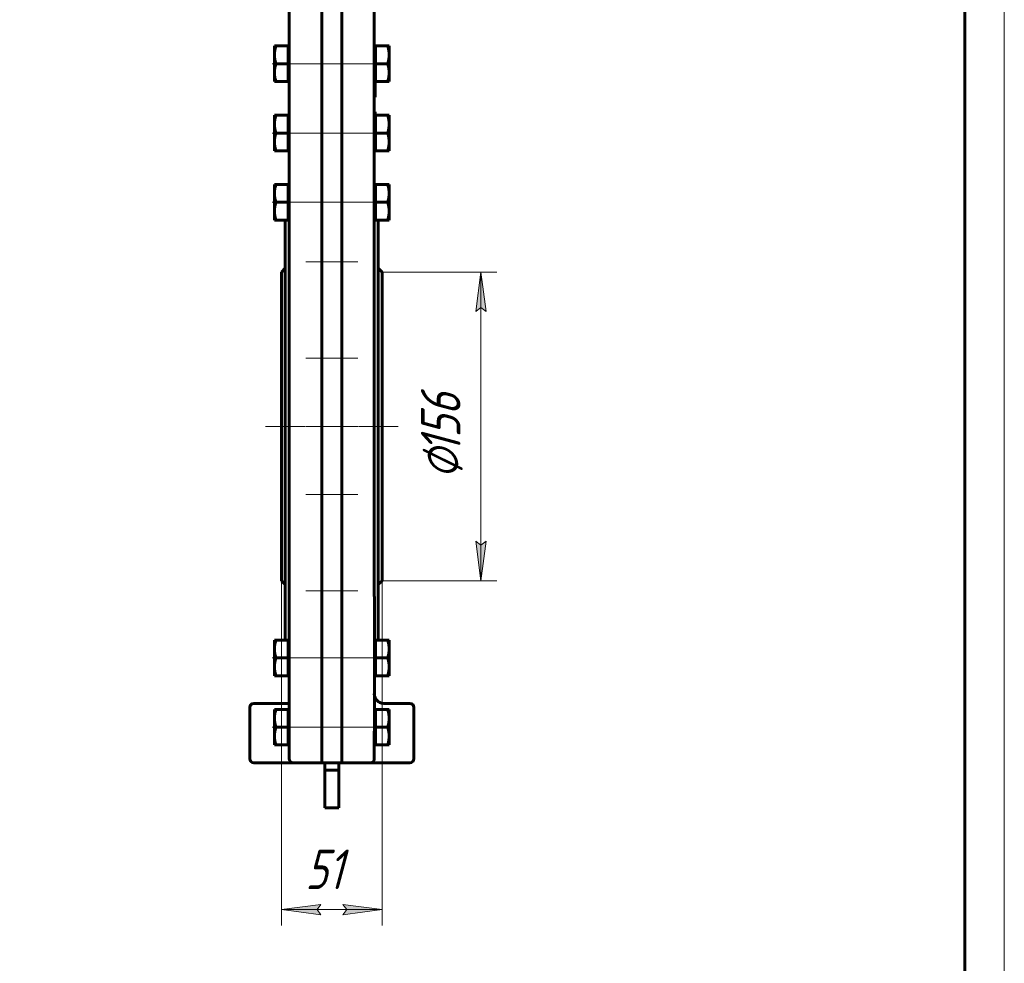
# Model space of a CAD drawing. Header units: millimetres. Extents: x 0 to 297, y 0 to 427.
# Tile 5 of 7: x 173 to 297, y 94 to 214. Entities that reach past the tile are written whole.
import ezdxf

# ---------------------------------------------------------------- set-up
doc = ezdxf.new("R2010")
doc.units = ezdxf.units.MM
for name, pattern in [('K5LT_AXLED', [12, 7.5, -1.5, 1.5, -1.5]), ('K5LT_BASIC', [0]), ('K5LT_THIN', [0])]:
    doc.linetypes.add(name, pattern=pattern)
doc.layers.add('Системный слой', color=7, linetype='Continuous')
doc.layers.add('Системный слой (1)', color=7, linetype='Continuous', true_color=0x6c6c6c)
doc.styles.add('KDIMTEXTSTYLE', font='txt', dxfattribs={"width": 0.96, "oblique": 15, "height": 5})
doc.styles.add('KTEXTSTYLE', font='txt', dxfattribs={"width": 0.96, "height": 5})
doc.dimstyles.new('KDIMSTYLE (0.25)', dxfattribs={"dimtxt": 5, "dimasz": 1, "dimexe": 2, "dimexo": 0, "dimgap": 1, "dimtad": 1, "dimlfac": 4, "dimtxsty": 'KDIMTEXTSTYLE', "dimsah": 1, "dimcen": 0, "dimdle": 1, "dimadec": 0, "dimazin": 0, "dimtfac": 0.667, "dimtmove": 0, "dimatfit": 3, "dimfxl": 1, "dimtvp": 1, "dimtolj": 1, "dimtzin": 0, "dimarcsym": 0})

# ---------------------------------------------------------------- blocks, each defined once
blk = doc.blocks.new('D2')
at = {"layer": 'Системный слой (1)'}
for points in [[(124.51, 171.52), (128.28, 174.87), (123.77, 172.61), (124.56, 172.35)], [(91.02, 149.64), (95.53, 151.9), (94.74, 152.17), (94.79, 152.99)]]:
    blk.add_hatch(color=7, dxfattribs=at).paths.add_polyline_path(points)
at = {"layer": 'Системный слой (1)', "color": 7, "linetype": 'K5LT_THIN', "lineweight": 18}
for p, q in [((128.28, 174.87), (91.02, 149.64)), ((123.77, 172.61), (128.28, 174.87)), ((128.28, 174.87), (124.51, 171.52)), ((124.56, 172.35), (123.77, 172.61)), ((124.51, 171.52), (124.56, 172.35)), ((91.02, 149.64), (94.79, 152.99)), ((95.53, 151.9), (91.02, 149.64)), ((94.79, 152.99), (94.74, 152.17)), ((94.74, 152.17), (95.53, 151.9)), ((91.02, 149.64), (65.33, 132.26)), ((65.33, 132.26), (47.74, 132.26))]:
    blk.add_line(p, q, dxfattribs=at)
blk.add_wipeout([(49.74, 133.26), (49.74, 140.64), (62.79, 140.64), (62.79, 133.26)]).dxf.layer = 'Системный слой (1)'
at = {"layer": 'Системный слой (1)', "color": 7, "char_height": 5, "attachment_point": 1, "style": 'KTEXTSTYLE'}
for s, insert in [('\\fArial|b0|c204|p34;\\H5.0;\\W1.000;\\Q15;\\fGOST Type AU|b0|i0|c204|p34;\\Q15;\\W0.960;⌀', (49.74, 139.84)), ('\\fArial|b0|c204|p34;\\H5.0;\\W1.000;\\Q15;\\fGOST Type AU|b0|i0|c204|p34;\\Q15;\\W0.960;180', (53.04, 139.84))]:
    blk.add_mtext(s, dxfattribs=dict(at, insert=insert))
blk = doc.blocks.new('KDIMARROW_01')
at = {"layer": 'Системный слой'}
blk.add_hatch(color=0, dxfattribs=at).paths.add_polyline_path([(-5, -0.66), (0, 0), (-5, 0.66), (-4.5, 0)])
at = {"layer": 'Системный слой', "color": 0, "linetype": 'K5LT_THIN', "lineweight": 18}
for p, q in [((-4.5, 0), (-5, 0.66)), ((-5, 0.66), (0, 0)), ((0, 0), (-5, -0.66)), ((-5, -0.66), (-4.5, 0))]:
    blk.add_line(p, q, dxfattribs=at)
at = {"layer": 'Системный слой (1)', "color": 0, "linetype": 'K5LT_THIN', "lineweight": 18}
blk.add_line((109.65, 162.26), (109.4, 162.26), dxfattribs=at)
blk = doc.blocks.new('D3')
at = {"layer": 'Системный слой (1)'}
for points in [[(91.97, 176.19), (87.57, 178.64), (91.19, 175.14), (91.18, 175.96)], [(131.74, 145.87), (128.11, 149.38), (128.12, 148.55), (127.33, 148.32)]]:
    blk.add_hatch(color=7, dxfattribs=at).paths.add_polyline_path(points)
at = {"layer": 'Системный слой (1)', "color": 7, "linetype": 'K5LT_THIN', "lineweight": 18}
for p, q in [((87.57, 178.64), (91.97, 176.19)), ((91.19, 175.14), (87.57, 178.64)), ((87.57, 178.64), (131.74, 145.87)), ((91.97, 176.19), (91.18, 175.96)), ((91.18, 175.96), (91.19, 175.14)), ((128.12, 148.55), (128.11, 149.38)), ((128.11, 149.38), (131.74, 145.87)), ((127.33, 148.32), (128.12, 148.55)), ((131.74, 145.87), (127.33, 148.32)), ((131.74, 145.87), (151.36, 131.31)), ((151.36, 131.31), (170.01, 131.31))]:
    blk.add_line(p, q, dxfattribs=at)
blk.add_wipeout([(153.36, 132.31), (153.36, 139.69), (167.42, 139.69), (167.42, 132.31)]).dxf.layer = 'Системный слой (1)'
at = {"layer": 'Системный слой (1)', "color": 7, "char_height": 5, "attachment_point": 1, "style": 'KTEXTSTYLE'}
for s, insert in [('\\fArial|b0|c204|p34;\\H5.0;\\W1.000;\\Q15;\\fGOST Type AU|b0|i0|c204|p34;\\Q15;\\W0.960;⌀', (153.36, 138.9)), ('\\fArial|b0|c204|p34;\\H5.0;\\W1.000;\\Q15;\\fGOST Type AU|b0|i0|c204|p34;\\Q15;\\W0.960;220', (156.66, 138.9))]:
    blk.add_mtext(s, dxfattribs=dict(at, insert=insert))
blk = doc.blocks.new('U47')
at = {"layer": 'Системный слой (1)', "color": 150, "linetype": 'K5LT_BASIC', "lineweight": 60, "true_color": 0x0080ff}
for p, q in [((217.38, 126.76), (217.38, 140.76)), ((217.38, 123.76), (217.38, 126.76))]:
    blk.add_line(p, q, dxfattribs=at)
blk = doc.blocks.new('U48')
at = {"layer": 'Системный слой (1)', "color": 150, "linetype": 'K5LT_BASIC', "lineweight": 60, "true_color": 0x0080ff}
for p, q in [((217.72, 127.61), (217.68, 127.65)), ((217.76, 127.57), (217.72, 127.61)), ((217.81, 127.53), (217.76, 127.57))]:
    blk.add_line(p, q, dxfattribs=at)
blk = doc.blocks.new('D6')
at = {"layer": 'Системный слой (1)', "color": 7, "linetype": 'K5LT_THIN', "lineweight": 18}
for p, q in [((205.63, 142.76), (205.63, 99.2)), ((218.38, 142.76), (218.38, 99.2)), ((210.63, 100.54), (205.63, 101.2)), ((205.63, 101.2), (218.38, 101.2)), ((210.13, 101.2), (210.63, 100.54)), ((218.38, 101.2), (213.38, 100.54)), ((213.38, 100.54), (213.88, 101.2))]:
    blk.add_line(p, q, dxfattribs=at)
blk.add_wipeout([(208.64, 102.2), (208.64, 109.58), (215.09, 109.58), (215.09, 102.2)]).dxf.layer = 'Системный слой (1)'
at = {"layer": 'Системный слой (1)'}
for points in [[(210.63, 100.54), (210.13, 101.2), (210.63, 101.86), (205.63, 101.2)], [(218.38, 101.2), (213.38, 101.86), (213.88, 101.2), (213.38, 100.54)]]:
    blk.add_hatch(color=7, dxfattribs=at).paths.add_polyline_path(points)
at = {"layer": 'Системный слой (1)', "color": 7, "linetype": 'K5LT_THIN', "lineweight": 18}
for p, q in [((205.63, 101.2), (210.63, 101.86)), ((210.63, 101.86), (210.13, 101.2)), ((213.88, 101.2), (213.38, 101.86)), ((213.38, 101.86), (218.38, 101.2))]:
    blk.add_line(p, q, dxfattribs=at)
at = {"layer": 'Системный слой (1)', "color": 7, "insert": (208.64, 108.79), "char_height": 5, "attachment_point": 1, "style": 'KTEXTSTYLE'}
blk.add_mtext('\\fArial|b0|c204|p34;\\H5.0;\\W1.000;\\Q15;\\fGOST Type AU|b0|i0|c204|p34;\\Q15;\\W0.960;51', dxfattribs=at)
blk = doc.blocks.new('D7')
at = {"layer": 'Системный слой (1)'}
for points in [[(231.51, 176.76), (230.85, 181.76), (230.19, 176.76), (230.85, 177.26)], [(230.85, 142.76), (231.51, 147.76), (230.85, 147.26), (230.19, 147.76)]]:
    blk.add_hatch(color=7, dxfattribs=at).paths.add_polyline_path(points)
at = {"layer": 'Системный слой (1)', "color": 7, "linetype": 'K5LT_THIN', "lineweight": 18}
for p, q in [((218.38, 181.76), (232.85, 181.76)), ((230.19, 176.76), (230.85, 181.76)), ((230.85, 181.76), (231.51, 176.76)), ((230.85, 181.76), (230.85, 142.76)), ((230.85, 177.26), (230.19, 176.76)), ((231.51, 176.76), (230.85, 177.26)), ((230.85, 142.76), (230.19, 147.76)), ((230.19, 147.76), (230.85, 147.26)), ((230.85, 147.26), (231.51, 147.76)), ((231.51, 147.76), (230.85, 142.76)), ((218.38, 142.76), (232.85, 142.76))]:
    blk.add_line(p, q, dxfattribs=at)
blk.add_wipeout([(229.85, 155.59), (222.47, 155.59), (222.47, 168.39), (229.85, 168.39)]).dxf.layer = 'Системный слой (1)'
at = {"layer": 'Системный слой (1)', "color": 7, "char_height": 5, "attachment_point": 1, "rotation": 90, "style": 'KTEXTSTYLE'}
for s, insert in [('\\fArial|b0|c204|p34;\\H5.0;\\W1.000;\\Q15;\\fGOST Type AU|b0|i0|c204|p34;\\Q15;\\W0.960;156', (223.26, 158.9)), ('\\fArial|b0|c204|p34;\\H5.0;\\W1.000;\\Q15;\\fGOST Type AU|b0|i0|c204|p34;\\Q15;\\W0.960;⌀', (223.26, 155.59))]:
    blk.add_mtext(s, dxfattribs=dict(at, insert=insert))
blk = doc.blocks.new('U49')
at = {"color": 7, "linetype": 'K5LT_THIN', "lineweight": 18}
blk.add_line((297, 420), (297, 0), dxfattribs=at)
at = {"color": 150, "linetype": 'K5LT_BASIC', "lineweight": 60, "true_color": 0x0080ff}
blk.add_line((292, 415), (292, 5), dxfattribs=at)

msp = doc.modelspace()

# ---------------------------------------------------------------- linework, layer by layer
at = {"layer": 'Системный слой (1)', "color": 150, "linetype": 'K5LT_BASIC', "lineweight": 60, "true_color": 0x0080ff}
for p, q in [((206.6252, 220.1319), (206.6252, 184.3819)), ((210.7252, 220.1319), (210.7252, 184.3819)), ((210.7502, 184.3819), (210.7502, 220.1319)), ((213.2502, 220.1319), (213.2502, 184.3819)), ((213.2752, 220.1319), (213.2752, 184.3819)), ((217.3752, 184.3819), (217.3752, 220.1319)), ((204.7502, 210.3236), (204.7502, 209.1986)), ((204.9511, 210.3236), (204.7502, 210.3236)), ((204.7502, 210.3236), (204.9511, 210.3236)), ((206.4752, 210.3236), (204.9511, 210.3236)), ((206.4752, 210.3236), (204.9511, 210.3236)), ((206.4752, 209.1986), (206.4752, 210.3236)), ((206.4752, 210.3236), (206.4752, 210.3236)), ((206.4752, 210.3236), (206.6252, 210.3236)), ((206.4752, 210.3236), (206.4752, 210.3236)), ((217.5252, 210.3236), (217.3752, 210.3236)), ((217.5252, 210.3236), (219.0492, 210.3236)), ((217.5252, 210.3236), (219.0492, 210.3236)), ((217.5252, 209.1986), (217.5252, 210.3236)), ((217.5252, 210.3236), (217.5252, 210.3236)), ((219.2502, 210.3236), (219.0492, 210.3236)), ((219.0492, 210.3236), (219.2502, 210.3236)), ((219.2502, 210.3236), (219.2502, 209.1986)), ((204.7502, 209.1986), (204.7502, 206.9486)), ((206.4752, 208.0736), (206.4752, 209.1986)), ((210.7252, 209.5736), (210.7502, 209.5736)), ((213.2752, 209.5736), (213.2502, 209.5736)), ((217.5252, 208.0736), (217.5252, 209.1986)), ((219.2502, 209.1986), (219.2502, 206.9486)), ((206.4752, 208.0736), (204.9511, 208.0736)), ((206.4752, 206.9486), (206.4752, 208.0736)), ((217.5252, 206.9486), (217.5252, 208.0736)), ((217.5252, 208.0736), (219.0492, 208.0736)), ((204.7502, 206.9486), (204.7502, 205.8236)), ((206.4752, 205.8236), (206.4752, 206.9486)), ((217.5252, 205.8236), (217.5252, 206.9486)), ((219.2502, 206.9486), (219.2502, 205.8236)), ((204.7502, 205.8236), (204.9511, 205.8236)), ((206.4752, 205.8236), (204.9511, 205.8236)), ((206.4752, 205.8236), (206.6252, 205.8236)), ((210.7252, 206.5736), (210.7502, 206.5736)), ((213.2752, 206.5736), (213.2502, 206.5736)), ((217.5252, 205.8236), (217.3752, 205.8236)), ((217.5002, 205.8236), (217.5002, 203.9165)), ((217.5252, 205.8236), (219.0492, 205.8236)), ((219.2502, 205.8236), (219.0492, 205.8236)), ((217.3752, 203.9165), (217.5002, 203.9165)), ((217.3752, 203.8756), (217.5002, 203.8756)), ((217.3752, 203.8483), (217.5002, 203.8483)), ((217.5002, 203.9165), (217.5002, 203.8756)), ((217.5002, 203.8756), (217.5002, 203.8483)), ((217.3752, 202.0082), (217.5002, 202.0082)), ((217.3752, 201.9073), (217.5002, 201.9073)), ((217.3752, 201.9025), (217.5002, 201.9025)), ((217.5002, 202.0082), (217.5002, 201.9073)), ((217.5002, 201.9073), (217.5002, 201.9025)), ((217.5002, 201.9025), (217.5002, 201.5877)), ((204.7502, 201.5736), (204.7502, 200.4486)), ((204.9511, 201.5736), (204.7502, 201.5736)), ((204.7502, 201.5736), (204.9511, 201.5736)), ((204.7502, 200.4486), (204.7502, 198.1986)), ((206.4752, 201.5736), (204.9511, 201.5736)), ((206.4752, 201.5736), (204.9511, 201.5736)), ((206.4752, 201.5736), (206.4752, 201.5736)), ((206.4752, 201.5736), (206.4752, 201.5736)), ((206.4752, 200.4486), (206.4752, 201.5736)), ((206.4752, 201.5736), (206.6252, 201.5736)), ((206.4752, 199.3236), (206.4752, 200.4486)), ((210.7252, 200.8236), (210.7502, 200.8236)), ((213.2752, 200.8236), (213.2502, 200.8236)), ((217.3752, 201.5877), (217.5002, 201.5877)), ((217.5252, 201.5736), (217.3752, 201.5736)), ((217.5002, 201.5877), (217.5002, 201.5736)), ((217.5252, 201.5736), (219.0492, 201.5736)), ((217.5252, 201.5736), (219.0492, 201.5736)), ((217.5252, 200.4486), (217.5252, 201.5736)), ((217.5252, 201.5736), (217.5252, 201.5736)), ((217.5252, 199.3236), (217.5252, 200.4486)), ((219.2502, 201.5736), (219.0492, 201.5736)), ((219.0492, 201.5736), (219.2502, 201.5736)), ((219.2502, 201.5736), (219.2502, 200.4486)), ((219.2502, 200.4486), (219.2502, 198.1986)), ((206.4752, 199.3236), (204.9511, 199.3236)), ((206.4752, 198.1986), (206.4752, 199.3236)), ((217.5252, 199.3236), (219.0492, 199.3236)), ((217.5252, 198.1986), (217.5252, 199.3236)), ((204.7502, 198.1986), (204.7502, 197.0736)), ((206.4752, 197.0736), (206.4752, 198.1986)), ((217.5252, 197.0736), (217.5252, 198.1986)), ((219.2502, 198.1986), (219.2502, 197.0736)), ((204.7502, 197.0736), (204.9511, 197.0736)), ((206.4752, 197.0736), (204.9511, 197.0736)), ((206.4752, 197.0736), (206.6252, 197.0736)), ((210.7252, 197.8236), (210.7502, 197.8236)), ((213.2752, 197.8236), (213.2502, 197.8236)), ((217.5252, 197.0736), (217.3752, 197.0736)), ((217.5252, 197.0736), (219.0492, 197.0736)), ((219.2502, 197.0736), (219.0492, 197.0736)), ((204.7502, 192.8236), (204.9511, 192.8236)), ((204.7502, 192.8236), (204.7502, 191.6986)), ((204.9511, 192.8236), (204.7502, 192.8236)), ((204.7502, 191.6986), (204.7502, 189.4486)), ((206.4752, 192.8236), (204.9511, 192.8236)), ((206.4752, 192.8236), (204.9511, 192.8236)), ((206.4752, 192.8236), (206.6252, 192.8236)), ((206.4752, 192.8236), (206.4752, 192.8236)), ((206.4752, 191.6986), (206.4752, 192.8236)), ((206.4752, 192.8236), (206.4752, 192.8236)), ((206.4752, 190.5736), (206.4752, 191.6986)), ((210.7252, 192.0736), (210.7502, 192.0736)), ((213.2752, 192.0736), (213.2502, 192.0736)), ((217.5252, 192.8236), (217.3752, 192.8236)), ((217.5252, 192.8236), (219.0492, 192.8236)), ((217.5252, 191.6986), (217.5252, 192.8236)), ((217.5252, 192.8236), (217.5252, 192.8236)), ((217.5252, 192.8236), (219.0492, 192.8236)), ((217.5252, 190.5736), (217.5252, 191.6986)), ((219.0492, 192.8236), (219.2502, 192.8236)), ((219.2502, 192.8236), (219.0492, 192.8236)), ((219.2502, 192.8236), (219.2502, 191.6986)), ((219.2502, 191.6986), (219.2502, 189.4486)), ((206.4752, 190.5736), (204.9511, 190.5736)), ((206.4752, 189.4486), (206.4752, 190.5736)), ((217.5252, 190.5736), (219.0492, 190.5736)), ((217.5252, 189.4486), (217.5252, 190.5736)), ((204.7502, 189.4486), (204.7502, 188.3236)), ((206.4752, 188.3236), (206.4752, 189.4486)), ((217.5252, 188.3236), (217.5252, 189.4486)), ((219.2502, 189.4486), (219.2502, 188.3236)), ((204.7502, 188.3236), (204.9511, 188.3236)), ((206.4752, 188.3236), (204.9511, 188.3236)), ((206.1252, 188.3236), (206.1252, 162.2569)), ((206.4752, 188.3236), (206.6252, 188.3236)), ((210.7252, 189.0736), (210.7502, 189.0736)), ((213.2752, 189.0736), (213.2502, 189.0736)), ((217.5252, 188.3236), (217.3752, 188.3236)), ((217.5252, 188.3236), (219.0492, 188.3236)), ((217.8752, 162.2569), (217.8752, 188.3236)), ((219.2502, 188.3236), (219.0492, 188.3236)), ((206.6252, 184.3819), (206.6252, 181.4354)), ((210.7252, 185.0442), (210.7502, 185.0442)), ((210.7502, 184.5069), (210.7252, 184.5069)), ((210.7502, 184.5069), (210.7252, 184.5069)), ((210.7252, 184.3819), (210.7252, 181.0144)), ((210.7502, 184.3819), (210.7502, 181.0144)), ((213.2502, 185.0442), (213.2752, 185.0442)), ((213.2502, 184.5069), (213.2752, 184.5069)), ((213.2502, 184.5069), (213.2752, 184.5069)), ((213.2502, 181.0144), (213.2502, 184.3819)), ((213.2752, 184.3819), (213.2752, 181.0144)), ((217.3752, 181.4354), (217.3752, 184.3819)), ((205.6252, 181.7569), (206.1252, 182.2569)), ((205.6252, 181.7569), (205.6252, 142.7569)), ((210.7502, 182.2569), (210.7252, 182.2569)), ((213.2502, 182.2569), (213.2752, 182.2569)), ((218.3752, 181.7569), (217.8752, 182.2569)), ((218.3752, 181.7569), (218.3752, 142.7569)), ((206.6252, 181.4354), (206.6252, 175.61)), ((210.7252, 181.0144), (210.7252, 175.8364)), ((210.7502, 181.0144), (210.7502, 175.8364)), ((213.2502, 175.8364), (213.2502, 181.0144)), ((213.2752, 181.0144), (213.2752, 175.8364)), ((217.3752, 175.61), (217.3752, 181.4354)), ((210.7502, 180.0069), (210.7252, 180.0069)), ((213.2502, 180.0069), (213.2752, 180.0069)), ((206.6252, 175.61), (206.6252, 149.311)), ((210.7252, 176.6857), (210.7502, 176.6857)), ((210.7252, 175.8364), (210.7252, 149.0916)), ((210.7502, 149.0916), (210.7502, 175.8364)), ((213.2502, 176.6857), (213.2752, 176.6857)), ((213.2502, 175.8364), (213.2502, 149.0916)), ((213.2752, 175.8364), (213.2752, 149.0916)), ((217.3752, 149.311), (217.3752, 175.61)), ((210.7252, 172.8673), (210.7502, 172.8673)), ((213.2502, 172.8673), (213.2752, 172.8673)), ((210.7252, 168.8673), (210.7502, 168.8673)), ((213.2502, 168.8673), (213.2752, 168.8673)), ((210.7502, 164.5069), (210.7252, 164.5069)), ((210.7502, 164.5069), (210.7252, 164.5069)), ((213.2502, 164.5069), (213.2752, 164.5069)), ((213.2502, 164.5069), (213.2752, 164.5069)), ((206.1252, 162.2569), (206.1252, 135.2569)), ((210.7502, 162.2569), (210.7252, 162.2569)), ((213.2502, 162.2569), (213.2752, 162.2569)), ((217.8752, 135.2569), (217.8752, 162.2569)), ((210.7502, 160.0069), (210.7252, 160.0069)), ((213.2502, 160.0069), (213.2752, 160.0069)), ((210.7252, 155.6465), (210.7502, 155.6465)), ((213.2502, 155.6465), (213.2752, 155.6465)), ((210.7252, 151.6465), (210.7502, 151.6465)), ((213.2502, 151.6465), (213.2752, 151.6465)), ((206.6252, 149.311), (206.6252, 143.6354)), ((210.7252, 149.0916), (210.7252, 144.0466)), ((210.7502, 149.0916), (210.7502, 144.0466)), ((213.2502, 144.0466), (213.2502, 149.0916)), ((213.2752, 149.0916), (213.2752, 144.0466)), ((217.3752, 143.6354), (217.3752, 149.311)), ((210.7252, 147.8281), (210.7502, 147.8281)), ((213.2502, 147.8281), (213.2752, 147.8281)), ((210.7502, 144.5069), (210.7252, 144.5069)), ((210.7502, 144.5069), (210.7252, 144.5069)), ((213.2502, 144.5069), (213.2752, 144.5069)), ((213.2502, 144.5069), (213.2752, 144.5069)), ((206.6252, 143.6354), (206.6252, 140.7569)), ((210.7252, 144.0466), (210.7252, 140.7569)), ((210.7502, 144.0466), (210.7502, 140.7569)), ((213.2502, 140.7569), (213.2502, 144.0466)), ((213.2752, 144.0466), (213.2752, 140.7569)), ((217.3752, 140.7569), (217.3752, 143.6354)), ((205.6252, 142.7569), (206.1252, 142.2569)), ((210.7502, 142.2569), (210.7252, 142.2569)), ((213.2502, 142.2569), (213.2752, 142.2569)), ((218.3752, 142.7569), (217.8752, 142.2569)), ((206.6252, 140.7569), (206.6252, 123.7569)), ((210.7252, 140.7569), (210.7252, 123.7569)), ((210.7502, 123.7569), (210.7502, 140.7569)), ((213.2502, 140.7569), (213.2502, 123.7569)), ((213.2752, 140.7569), (213.2752, 123.7569)), ((210.7502, 140.0069), (210.7252, 140.0069)), ((210.7252, 139.4696), (210.7502, 139.4696)), ((213.2502, 140.0069), (213.2752, 140.0069)), ((213.2502, 139.4696), (213.2752, 139.4696)), ((204.7502, 135.2492), (204.7502, 134.1242)), ((204.9511, 135.2492), (204.7502, 135.2492)), ((204.7502, 135.2492), (204.9511, 135.2492)), ((206.4752, 135.2492), (204.9511, 135.2492)), ((206.4752, 135.2492), (204.9511, 135.2492)), ((206.4752, 134.1242), (206.4752, 135.2492)), ((206.4752, 135.2492), (206.6252, 135.2492)), ((206.4752, 135.2492), (206.4752, 135.2492)), ((206.4752, 135.2492), (206.4752, 135.2492)), ((210.7252, 134.4992), (210.7502, 134.4992)), ((213.2752, 134.4992), (213.2502, 134.4992)), ((217.5252, 135.2492), (217.3752, 135.2492)), ((217.5252, 135.2492), (217.5252, 135.2492)), ((217.5252, 135.2492), (219.0492, 135.2492)), ((217.5252, 134.1242), (217.5252, 135.2492)), ((217.5252, 135.2492), (219.0492, 135.2492)), ((219.0492, 135.2492), (219.2502, 135.2492)), ((219.2502, 135.2492), (219.0492, 135.2492)), ((219.2502, 135.2492), (219.2502, 134.1242)), ((204.7502, 134.1242), (204.7502, 131.8742)), ((206.4752, 132.9992), (206.4752, 134.1242)), ((217.5252, 132.9992), (217.5252, 134.1242)), ((219.2502, 134.1242), (219.2502, 131.8742)), ((206.4752, 132.9992), (204.9511, 132.9992)), ((206.4752, 131.8742), (206.4752, 132.9992)), ((217.5252, 131.8742), (217.5252, 132.9992)), ((217.5252, 132.9992), (219.0492, 132.9992)), ((204.7502, 131.8742), (204.7502, 130.7492)), ((204.7502, 130.7492), (204.9511, 130.7492)), ((206.4752, 130.7492), (204.9511, 130.7492)), ((206.4752, 130.7492), (206.4752, 131.8742)), ((206.4752, 130.7492), (206.6252, 130.7492)), ((210.7252, 131.4992), (210.7502, 131.4992)), ((213.2752, 131.4992), (213.2502, 131.4992)), ((217.5252, 130.7492), (217.3752, 130.7492)), ((217.5252, 130.7492), (217.5252, 131.8742)), ((217.5252, 130.7492), (219.0492, 130.7492)), ((219.2502, 130.7492), (219.0492, 130.7492)), ((219.2502, 131.8742), (219.2502, 130.7492)), ((204.3127, 127.2569), (202.1252, 127.2569)), ((206.6252, 127.2569), (204.3127, 127.2569)), ((219.6877, 127.2569), (218.5627, 127.2569)), ((221.8752, 127.2569), (219.6877, 127.2569)), ((201.6252, 126.7569), (201.6252, 120.2569)), ((204.7502, 126.4992), (204.7502, 125.3742)), ((204.9511, 126.4992), (204.7502, 126.4992)), ((204.7502, 126.4992), (204.9511, 126.4992)), ((206.4752, 126.4992), (204.9511, 126.4992)), ((206.4752, 126.4992), (204.9511, 126.4992)), ((206.4752, 125.3742), (206.4752, 126.4992)), ((206.4752, 126.4992), (206.6252, 126.4992)), ((206.4752, 126.4992), (206.4752, 126.4992)), ((206.4752, 126.4992), (206.4752, 126.4992)), ((210.7252, 125.7492), (210.7502, 125.7492)), ((213.2752, 125.7492), (213.2502, 125.7492)), ((217.5252, 126.4992), (217.3752, 126.4992)), ((217.5252, 126.4992), (217.5252, 126.4992)), ((217.5252, 126.4992), (219.0492, 126.4992)), ((217.5252, 125.3742), (217.5252, 126.4992)), ((217.5252, 126.4992), (219.0492, 126.4992)), ((219.2502, 126.4992), (219.0492, 126.4992)), ((219.0492, 126.4992), (219.2502, 126.4992)), ((219.2502, 126.4992), (219.2502, 125.3742)), ((222.3752, 120.2569), (222.3752, 126.7569)), ((204.7502, 125.3742), (204.7502, 123.1242)), ((206.4752, 124.2492), (206.4752, 125.3742)), ((217.5252, 124.2492), (217.5252, 125.3742)), ((219.2502, 125.3742), (219.2502, 123.1242)), ((206.4752, 124.2492), (204.9511, 124.2492)), ((206.4752, 123.1242), (206.4752, 124.2492)), ((206.6252, 123.7569), (206.6252, 120.2569)), ((210.7252, 123.7569), (210.7252, 119.7569)), ((210.7502, 123.7569), (210.7502, 119.7569)), ((213.2502, 119.7569), (213.2502, 123.7569)), ((213.2752, 123.7569), (213.2752, 119.7569)), ((217.3752, 120.2569), (217.3752, 123.7569)), ((217.5252, 124.2492), (219.0492, 124.2492)), ((217.5252, 123.1242), (217.5252, 124.2492)), ((204.7502, 123.1242), (204.7502, 121.9992)), ((204.7502, 121.9992), (204.9511, 121.9992)), ((206.4752, 121.9992), (204.9511, 121.9992)), ((206.4752, 121.9992), (206.4752, 123.1242)), ((206.4752, 121.9992), (206.6252, 121.9992)), ((210.7252, 122.7492), (210.7502, 122.7492)), ((213.2752, 122.7492), (213.2502, 122.7492)), ((217.5252, 121.9992), (217.3752, 121.9992)), ((217.3752, 120.2569), (217.3752, 121.9992)), ((217.5252, 121.9992), (217.5252, 123.1242)), ((217.5252, 121.9992), (219.0492, 121.9992)), ((219.2502, 121.9992), (219.0492, 121.9992)), ((219.2502, 123.1242), (219.2502, 121.9992)), ((202.1252, 119.7569), (204.3127, 119.7569)), ((204.3127, 119.7569), (207.1252, 119.7569)), ((210.7252, 119.7569), (207.1252, 119.7569)), ((210.7502, 119.7569), (213.2502, 119.7569)), ((211.1252, 119.7569), (211.1252, 118.8276)), ((212.8752, 119.7569), (212.8752, 118.8276)), ((213.2752, 119.7569), (216.8752, 119.7569)), ((216.8752, 119.7569), (219.6877, 119.7569)), ((219.6877, 119.7569), (221.8752, 119.7569)), ((211.1252, 114.0694), (211.1252, 118.8276)), ((211.1252, 118.8276), (212.8752, 118.8276)), ((212.8752, 118.8276), (212.8752, 114.0694)), ((212.8752, 114.0694), (211.1252, 114.0694))]:
    msp.add_line(p, q, dxfattribs=at)
at = {"layer": 'Системный слой (1)', "color": 30, "linetype": 'K5LT_AXLED', "lineweight": 18, "true_color": 0xff8000}
for p, q in [((204.4752, 208.0736), (213.1252, 208.0736)), ((210.8752, 208.0736), (219.5252, 208.0736)), ((204.4752, 199.3236), (213.1252, 199.3236)), ((210.8752, 199.3236), (219.5252, 199.3236)), ((204.4752, 190.5736), (213.1252, 190.5736)), ((210.8752, 190.5736), (219.5252, 190.5736)), ((208.7252, 183.0442), (212.7502, 183.0442)), ((211.2502, 183.0442), (215.2752, 183.0442)), ((208.7252, 170.8673), (212.7502, 170.8673)), ((211.2502, 170.8673), (215.2752, 170.8673)), ((203.6252, 162.2569), (208.6252, 162.2569)), ((208.7252, 162.2569), (212.7502, 162.2569)), ((211.2502, 162.2569), (215.2752, 162.2569)), ((215.3752, 162.2569), (220.3752, 162.2569)), ((208.7252, 153.6465), (212.7502, 153.6465)), ((211.2502, 153.6465), (215.2752, 153.6465)), ((204.4752, 132.9992), (213.1252, 132.9992)), ((210.8752, 132.9992), (219.5252, 132.9992)), ((204.4752, 124.2492), (213.1252, 124.2492)), ((210.8752, 124.2492), (219.5252, 124.2492))]:
    msp.add_line(p, q, dxfattribs=at)
at = {"layer": 'Системный слой (1)', "color": 150, "linetype": 'K5LT_BASIC', "lineweight": 60, "true_color": 0x0080ff}
for centre, radius, start, end in [((206.6252, 135.2569), 0.5, 180, 180.884161), ((217.3752, 135.2569), 0.5, 359.115839, 0), ((218.5627, 128.4444), 1.1875, 180, 270), ((202.1252, 126.7569), 0.5, 90, 180), ((221.8752, 126.7569), 0.5, 0, 90), ((202.1252, 120.2569), 0.5, 180, 270), ((207.1252, 120.2569), 0.5, 180, 270), ((216.8752, 120.2569), 0.5, 270, 0), ((221.8752, 120.2569), 0.5, 270, 0)]:
    msp.add_arc(centre, radius, start, end, dxfattribs=at)
for points in [[(204.7502, 209.1986), (204.7502, 209.7208), (204.9511, 210.3236)], [(219.2502, 209.1986), (219.2502, 209.7208), (219.0492, 210.3236)], [(204.9511, 208.0736), (204.7502, 208.6765), (204.7502, 209.1986)], [(219.0492, 208.0736), (219.2502, 208.6765), (219.2502, 209.1986)], [(204.7502, 206.9486), (204.7502, 207.4708), (204.9511, 208.0736)], [(219.2502, 206.9486), (219.2502, 207.4708), (219.0492, 208.0736)], [(204.9511, 205.8236), (204.7502, 206.4265), (204.7502, 206.9486)], [(219.0492, 205.8236), (219.2502, 206.4265), (219.2502, 206.9486)], [(204.7502, 200.4486), (204.7502, 200.9708), (204.9511, 201.5736)], [(204.9511, 199.3236), (204.7502, 199.9265), (204.7502, 200.4486)], [(219.2502, 200.4486), (219.2502, 200.9708), (219.0492, 201.5736)], [(219.0492, 199.3236), (219.2502, 199.9265), (219.2502, 200.4486)], [(204.7502, 198.1986), (204.7502, 198.7208), (204.9511, 199.3236)], [(219.2502, 198.1986), (219.2502, 198.7208), (219.0492, 199.3236)], [(204.9511, 197.0736), (204.7502, 197.6765), (204.7502, 198.1986)], [(219.0492, 197.0736), (219.2502, 197.6765), (219.2502, 198.1986)], [(204.7502, 191.6986), (204.7502, 192.2208), (204.9511, 192.8236)], [(204.9511, 190.5736), (204.7502, 191.1765), (204.7502, 191.6986)], [(219.2502, 191.6986), (219.2502, 192.2208), (219.0492, 192.8236)], [(219.0492, 190.5736), (219.2502, 191.1765), (219.2502, 191.6986)], [(204.7502, 189.4486), (204.7502, 189.9708), (204.9511, 190.5736)], [(219.2502, 189.4486), (219.2502, 189.9708), (219.0492, 190.5736)], [(204.9511, 188.3236), (204.7502, 188.9265), (204.7502, 189.4486)], [(219.0492, 188.3236), (219.2502, 188.9265), (219.2502, 189.4486)], [(204.7502, 134.1242), (204.7502, 134.6463), (204.9511, 135.2492)], [(219.2502, 134.1242), (219.2502, 134.6463), (219.0492, 135.2492)], [(204.9511, 132.9992), (204.7502, 133.6021), (204.7502, 134.1242)], [(219.0492, 132.9992), (219.2502, 133.6021), (219.2502, 134.1242)], [(204.7502, 131.8742), (204.7502, 132.3963), (204.9511, 132.9992)], [(219.2502, 131.8742), (219.2502, 132.3963), (219.0492, 132.9992)], [(204.9511, 130.7492), (204.7502, 131.3521), (204.7502, 131.8742)], [(219.0492, 130.7492), (219.2502, 131.3521), (219.2502, 131.8742)], [(204.7502, 125.3742), (204.7502, 125.8963), (204.9511, 126.4992)], [(219.2502, 125.3742), (219.2502, 125.8963), (219.0492, 126.4992)], [(204.9511, 124.2492), (204.7502, 124.8521), (204.7502, 125.3742)], [(219.0492, 124.2492), (219.2502, 124.8521), (219.2502, 125.3742)], [(204.7502, 123.1242), (204.7502, 123.6463), (204.9511, 124.2492)], [(219.2502, 123.1242), (219.2502, 123.6463), (219.0492, 124.2492)], [(204.9511, 121.9992), (204.7502, 122.6021), (204.7502, 123.1242)], [(219.0492, 121.9992), (219.2502, 122.6021), (219.2502, 123.1242)]]:
    msp.add_rational_spline(points, [1, 1.0379548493, 1], degree=2, dxfattribs=at)
for points, knots in [([(217.3752, 128.4443), (217.3752, 128.4442), (217.3752, 128.4443), (217.3752, 128.4441), (217.3752, 128.4441), (217.3752, 128.444), (217.3752, 128.444), (217.3752, 128.4439), (217.3752, 128.4439), (217.3752, 128.4438), (217.3752, 128.4438), (217.3752, 128.4437), (217.3752, 128.4437), (217.3752, 128.4436), (217.3752, 128.4435), (217.3752, 128.4434), (217.3752, 128.4434), (217.3752, 128.4433), (217.3752, 128.4431), (217.3752, 128.4428), (217.3752, 128.4425), (217.3752, 128.4418), (217.3752, 128.4412), (217.3752, 128.4398), (217.3752, 128.4388), (217.3752, 128.436), (217.3752, 128.4346), (217.3753, 128.429), (217.3753, 128.4257), (217.3755, 128.4181), (217.3756, 128.4139), (217.3758, 128.4063), (217.3759, 128.4025), (217.3761, 128.3973), (217.3762, 128.3958), (217.3764, 128.3913), (217.3765, 128.3884), (217.377, 128.3797), (217.3773, 128.3739), (217.3785, 128.3565), (217.3794, 128.3448), (217.3828, 128.3101), (217.3857, 128.287), (217.3935, 128.2374), (217.3986, 128.2111), (217.4105, 128.1587), (217.4173, 128.1328), (217.4306, 128.0883), (217.4367, 128.0696), (217.4432, 128.051)], [0, 0, 0, 0, 0.03109212, 0.03109212, 0.0613101, 0.0613101, 0.06855873, 0.06855873, 0.07580736, 0.07580736, 0.08273523, 0.08273523, 0.0896631, 0.0896631, 0.10239429, 0.10239429, 0.10373637, 0.10373637, 0.1192199, 0.1192199, 0.15287112, 0.15287112, 0.22017357, 0.22017357, 0.35477847, 0.35477847, 0.62398826, 0.62398826, 1.11494257, 1.11494257, 1.60589688, 1.60589688, 2.09685119, 2.09685119, 2.30527819, 2.30527819, 2.69627021, 2.69627021, 3.47825426, 3.47825426, 5.04222236, 5.04222236, 8.17015855, 8.17015855, 11.77265164, 11.77265164, 15.37514472, 15.37514472, 18.01246541, 18.01246541, 18.01246541, 18.01246541]), ([(217.6417, 127.6952), (217.6419, 127.695), (217.6421, 127.6948), (217.6432, 127.6935), (217.6441, 127.6923), (217.6462, 127.6898), (217.6474, 127.6883), (217.651, 127.684), (217.6534, 127.6811), (217.6606, 127.6726), (217.6655, 127.6669), (217.6728, 127.6585), (217.6752, 127.6558), (217.6853, 127.6447), (217.6928, 127.6364), (217.712, 127.6161), (217.7238, 127.6043), (217.7477, 127.5811), (217.7599, 127.5697), (217.7875, 127.5451), (217.803, 127.532), (217.8188, 127.5193)], [0, 0, 0, 0, 0.0249764, 0.0249764, 0.168889, 0.168889, 0.3502662, 0.3502662, 0.7130206, 0.7130206, 1.4385294, 1.4385294, 1.79783564, 1.79783564, 2.88954701, 2.88954701, 4.50967832, 4.50967832, 6.12980964, 6.12980964, 8.09998526, 8.09998526, 8.09998526, 8.09998526]), ([(218.0575, 127.37), (218.0579, 127.3698), (218.0584, 127.3696), (218.0599, 127.3689), (218.061, 127.3684), (218.0639, 127.367), (218.0657, 127.3662), (218.071, 127.3638), (218.0745, 127.3622), (218.0852, 127.3574), (218.0923, 127.3543), (218.1072, 127.348), (218.115, 127.3448), (218.1306, 127.3386), (218.1384, 127.3356), (218.1554, 127.3292), (218.1647, 127.3258), (218.174, 127.3226)], [0, 0, 0, 0, 0.07316716, 0.07316716, 0.26733147, 0.26733147, 0.57124653, 0.57124653, 1.17907663, 1.17907663, 2.39473684, 2.39473684, 3.70584171, 3.70584171, 5.01694658, 5.01694658, 6.55373168, 6.55373168, 6.55373168, 6.55373168])]:
    msp.add_open_spline(points, degree=3, knots=knots, dxfattribs=at)

# ---------------------------------------------------------------- block references
at = {"layer": 'Системный слой (1)'}
for name in ['U47', 'U48']:
    msp.add_blockref(name, (0, 0), dxfattribs=at)

# ---------------------------------------------------------------- dimensions: what is measured, and where the dimension line sits
at = {"layer": 'Системный слой (1)', "color": 7}
dim = msp.add_diameter_dim_2p(p1=(184.182, 212.7057), p2=(35.1193, 111.8081), dimstyle='KDIMSTYLE (0.25)', override={"dimtih": 1, "dimtoh": 1, "dimpost": '\\fGOST Type AU|b0|c204|p34;\\H5.0;\\W0.960;\\Q15;<>', "dimblk1": 'KDIMARROW_01', "dimblk2": 'KDIMARROW_01', "dimclrt": 7, "dimtol": 1, "dimtp": 0, "dimtm": 0, "dimtdec": 5, "dimtmove": 1, "dimatfit": 2, "dimtolj": 1}, dxfattribs=at)
dim.commit()
dim.dimension.update_dxf_attribs({"geometry": 'D2', "text_midpoint": (63.3297, 132.2569), "dimtype": 163})

# ---------------------------------------------------------------- next in the draw order: dimensions: what is measured, and where the dimension line sits
dim = msp.add_diameter_dim_2p(p1=(21.3115, 227.8022), p2=(197.9898, 96.7116), dimstyle='KDIMSTYLE (0.25)', override={"dimtih": 1, "dimtoh": 1, "dimpost": '\\fGOST Type AU|b0|c204|p34;\\H5.0;\\W0.960;\\Q15;<>', "dimblk1": 'KDIMARROW_01', "dimblk2": 'KDIMARROW_01', "dimclrt": 7, "dimtol": 1, "dimtp": 0, "dimtm": 0, "dimtdec": 5, "dimtmove": 1, "dimatfit": 2, "dimtolj": 1}, dxfattribs=at)
dim.commit()
dim.dimension.update_dxf_attribs({"geometry": 'D3', "text_midpoint": (153.3573, 131.3117), "dimtype": 163})
dim = msp.add_linear_dim(base=(205.6252, 101.2026), p1=(218.3752, 142.7569), p2=(205.6252, 142.7569), dimstyle='KDIMSTYLE (0.25)', override={"dimexo": 0, "dimpost": '\\fGOST Type AU|b0|c204|p34;\\H5.0;\\W0.960;\\Q15;<>', "dimblk1": 'KDIMARROW_01', "dimblk2": 'KDIMARROW_01', "dimse1": 0, "dimse2": 0, "dimclrt": 7, "dimtol": 1, "dimtp": 0, "dimtm": 0, "dimtdec": 5, "dimtolj": 1}, dxfattribs=at)
dim.commit()
dim.dimension.update_dxf_attribs({"geometry": 'D6', "text_midpoint": (212.0002, 101.2026), "dimtype": 160})

# ---------------------------------------------------------------- next in the draw order: linework, layer by layer
at = {"layer": 'Системный слой (1)', "color": 30, "linetype": 'K5LT_AXLED', "lineweight": 18, "true_color": 0xff8000}
for p, q in [((208.7252, 141.4696), (212.7502, 141.4696)), ((211.2502, 141.4696), (215.2752, 141.4696))]:
    msp.add_line(p, q, dxfattribs=at)

# ---------------------------------------------------------------- next in the draw order: dimensions: what is measured, and where the dimension line sits
at = {"layer": 'Системный слой (1)', "color": 7}
dim = msp.add_linear_dim(base=(230.8515, 181.7569), p1=(218.3752, 142.7569), p2=(218.3752, 181.7569), angle=90, dimstyle='KDIMSTYLE (0.25)', override={"dimexo": 0, "dimpost": '\\fGOST Type AU|b0|c204|p34;\\H5.0;\\W0.960;\\Q15;∅<>', "dimblk1": 'KDIMARROW_01', "dimblk2": 'KDIMARROW_01', "dimse1": 0, "dimse2": 0, "dimclrt": 7, "dimtol": 1, "dimtp": 0, "dimtm": 0, "dimtdec": 5, "dimtolj": 1}, dxfattribs=at)
dim.commit()
dim.dimension.update_dxf_attribs({"geometry": 'D7', "text_midpoint": (230.8515, 162.2569), "dimtype": 160})

# ---------------------------------------------------------------- next in the draw order: block references
msp.add_blockref('U49', (0, 0))

doc.saveas('drawing.dxf')
